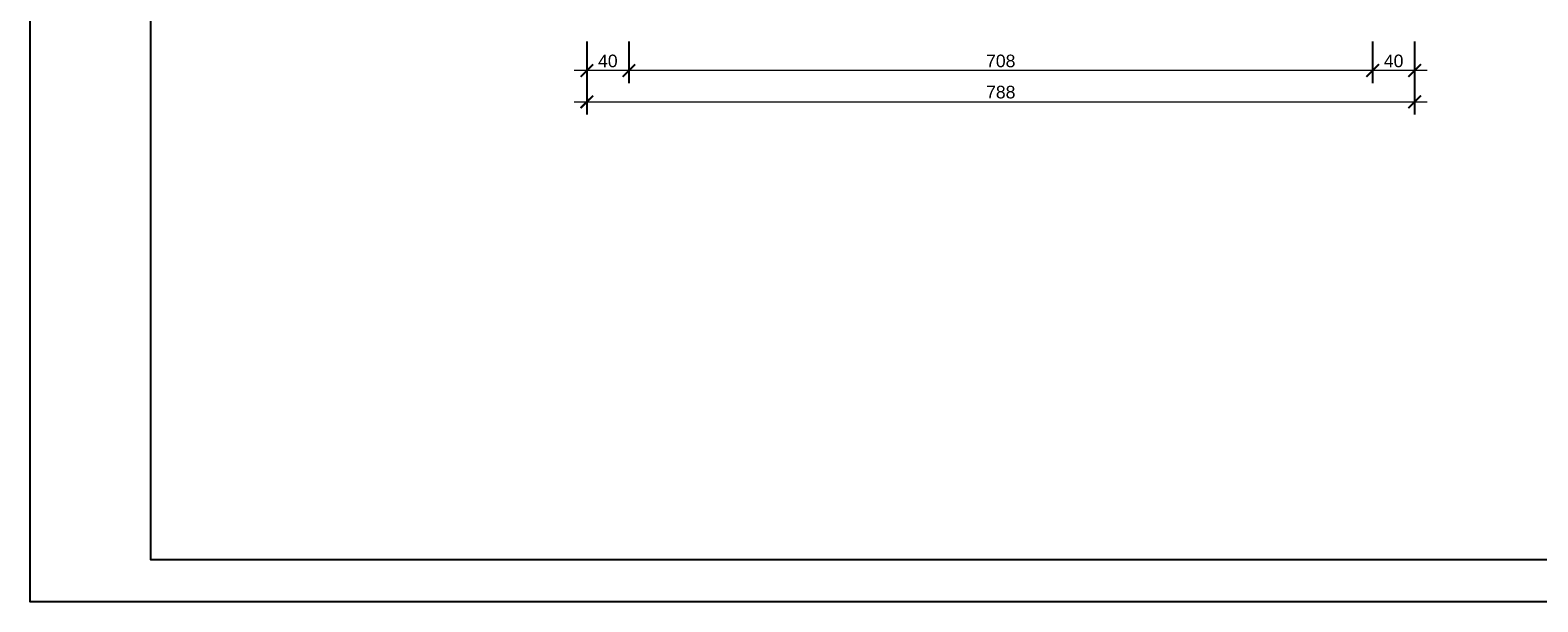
# Model space of a CAD drawing. Header units: millimetres. Extents: x 31910 to 34473, y -8011 to -6526.
# Tile 1 of 4: x 31910 to 33345, y -8011 to -7466. Entities that reach past the tile are written whole.
import ezdxf

# ---------------------------------------------------------------- set-up
doc = ezdxf.new("R2010")
doc.units = ezdxf.units.MM
doc.header["$LTSCALE"] = 100
doc.header["$MEASUREMENT"] = 0
doc.linetypes.add('DASHED', pattern=[0.75, 0.5, -0.25])
for name, color, linetype in [('! wymiarowanie', 1, 'Continuous'), ('Okno', 4, 'Continuous'), ('Warstwa1', 1, 'Continuous'), ('Warstwa4', 4, 'Continuous'), ('WENTYLACJAPRZER', 1, 'DASHED')]:
    doc.layers.add(name, color=color, linetype=linetype)
doc.styles.add('styl1', font='ARIAL.TTF', dxfattribs={"height": 12})
doc.styles.add('styl3', font='txt.shx', dxfattribs={"height": 100})
doc.dimstyles.new('ISO-25$0', dxfattribs={"dimtxt": 10, "dimasz": 10, "dimexe": 5, "dimexo": 12, "dimgap": 2, "dimtad": 1, "dimdec": 0, "dimtxsty": 'Standard', "dimblk": 'ARCHTICK', "dimcen": 2.5, "dimdle": 5, "dimadec": 0, "dimazin": 0, "dimtfac": 1, "dimtdec": 0, "dimtmove": 0, "dimatfit": 3, "dimfxl": 1, "dimlwd": 0, "dimarcsym": 0})

# ---------------------------------------------------------------- blocks, each defined once
blk = doc.blocks.new('_ArchTick')
at = {"layer": 'Warstwa1', "color": 0, "const_width": 0.15}
blk.add_lwpolyline([(-0.5, -0.5), (0.5, 0.5)], dxfattribs=at)
blk = doc.blocks.new('*D56')
at = {"layer": 'Defpoints', "color": 0, "linetype": 'ByBlock'}
for p in [(32479.5, -7472.3), (33187.5, -7472.3), (32479.5, -7504.9)]:
    blk.add_point(p, dxfattribs=at)
at = {"layer": 'WENTYLACJAPRZER', "color": 1, "linetype": 'ByBlock', "lineweight": -2}
for p, q in [((32479.5, -7477.3), (32479.5, -7516.9)), ((33187.5, -7477.3), (33187.5, -7516.9))]:
    blk.add_line(p, q, dxfattribs=at)
at = {"layer": 'WENTYLACJAPRZER', "color": 1, "linetype": 'ByBlock', "lineweight": 0}
blk.add_line((33199.5, -7504.9), (32467.5, -7504.9), dxfattribs=at)
at = {"layer": 'WENTYLACJAPRZER', "color": 1, "linetype": 'ByBlock', "lineweight": 0, "xscale": 12, "yscale": 12, "zscale": 12, "rotation": 180}
blk.add_blockref('_ArchTick', (32479.5, -7504.9), dxfattribs=at)
at = {"layer": 'WENTYLACJAPRZER', "color": 1, "linetype": 'ByBlock', "lineweight": 0, "xscale": 12, "yscale": 12, "zscale": 12}
blk.add_blockref('_ArchTick', (33187.5, -7504.9), dxfattribs=at)
at = {"layer": 'WENTYLACJAPRZER', "color": 4, "linetype": 'ByBlock', "insert": (32833.5, -7495.8), "char_height": 12, "attachment_point": 5, "style": 'styl1'}
blk.add_mtext('708', dxfattribs=at)
blk = doc.blocks.new('*D57')
at = {"layer": 'Defpoints', "color": 0, "linetype": 'ByBlock'}
for p in [(32439.5, -7472.3), (32479.5, -7472.3), (32439.5, -7504.9)]:
    blk.add_point(p, dxfattribs=at)
at = {"layer": 'WENTYLACJAPRZER', "color": 1, "linetype": 'ByBlock', "lineweight": -2}
for p, q in [((32439.5, -7477.3), (32439.5, -7516.9)), ((32479.5, -7477.3), (32479.5, -7516.9))]:
    blk.add_line(p, q, dxfattribs=at)
at = {"layer": 'WENTYLACJAPRZER', "color": 1, "linetype": 'ByBlock', "lineweight": 0}
blk.add_line((32491.5, -7504.9), (32427.5, -7504.9), dxfattribs=at)
at = {"layer": 'WENTYLACJAPRZER', "color": 1, "linetype": 'ByBlock', "lineweight": 0, "xscale": 12, "yscale": 12, "zscale": 12, "rotation": 180}
blk.add_blockref('_ArchTick', (32439.5, -7504.9), dxfattribs=at)
at = {"layer": 'WENTYLACJAPRZER', "color": 1, "linetype": 'ByBlock', "lineweight": 0, "xscale": 12, "yscale": 12, "zscale": 12}
blk.add_blockref('_ArchTick', (32479.5, -7504.9), dxfattribs=at)
at = {"layer": 'WENTYLACJAPRZER', "color": 4, "linetype": 'ByBlock', "insert": (32459.5, -7495.8), "char_height": 12, "attachment_point": 5, "style": 'styl1'}
blk.add_mtext('40', dxfattribs=at)
blk = doc.blocks.new('*D58')
at = {"layer": 'Defpoints', "color": 0, "linetype": 'ByBlock'}
for p in [(32439.5, -7477.3), (33227.5, -7481.3), (33227.5, -7534.7)]:
    blk.add_point(p, dxfattribs=at)
at = {"layer": 'WENTYLACJAPRZER', "color": 1, "linetype": 'ByBlock', "lineweight": -2}
for p, q in [((32439.5, -7482.3), (32439.5, -7546.7)), ((33227.5, -7486.3), (33227.5, -7546.7))]:
    blk.add_line(p, q, dxfattribs=at)
at = {"layer": 'WENTYLACJAPRZER', "color": 1, "linetype": 'ByBlock', "lineweight": 0}
blk.add_line((32427.5, -7534.7), (33239.5, -7534.7), dxfattribs=at)
at = {"layer": 'WENTYLACJAPRZER', "color": 1, "linetype": 'ByBlock', "lineweight": 0, "xscale": 12, "yscale": 12, "zscale": 12, "rotation": 180}
blk.add_blockref('_ArchTick', (32439.5, -7534.7), dxfattribs=at)
at = {"layer": 'WENTYLACJAPRZER', "color": 1, "linetype": 'ByBlock', "lineweight": 0, "xscale": 12, "yscale": 12, "zscale": 12}
blk.add_blockref('_ArchTick', (33227.5, -7534.7), dxfattribs=at)
at = {"layer": 'WENTYLACJAPRZER', "color": 4, "linetype": 'ByBlock', "insert": (32833.5, -7525.5), "char_height": 12, "attachment_point": 5, "style": 'styl1'}
blk.add_mtext('788', dxfattribs=at)
blk = doc.blocks.new('*D59')
at = {"layer": 'Defpoints', "color": 0, "linetype": 'ByBlock'}
for p in [(33187.5, -7472.3), (33227.5, -7472.3), (33187.5, -7504.9)]:
    blk.add_point(p, dxfattribs=at)
at = {"layer": 'WENTYLACJAPRZER', "color": 1, "linetype": 'ByBlock', "lineweight": -2}
for p, q in [((33187.5, -7477.3), (33187.5, -7516.9)), ((33227.5, -7477.3), (33227.5, -7516.9))]:
    blk.add_line(p, q, dxfattribs=at)
at = {"layer": 'WENTYLACJAPRZER', "color": 1, "linetype": 'ByBlock', "lineweight": 0}
blk.add_line((33239.5, -7504.9), (33175.5, -7504.9), dxfattribs=at)
at = {"layer": 'WENTYLACJAPRZER', "color": 1, "linetype": 'ByBlock', "lineweight": 0, "xscale": 12, "yscale": 12, "zscale": 12, "rotation": 180}
blk.add_blockref('_ArchTick', (33187.5, -7504.9), dxfattribs=at)
at = {"layer": 'WENTYLACJAPRZER', "color": 1, "linetype": 'ByBlock', "lineweight": 0, "xscale": 12, "yscale": 12, "zscale": 12}
blk.add_blockref('_ArchTick', (33227.5, -7504.9), dxfattribs=at)
at = {"layer": 'WENTYLACJAPRZER', "color": 4, "linetype": 'ByBlock', "insert": (33207.5, -7495.8), "char_height": 12, "attachment_point": 5, "style": 'styl1'}
blk.add_mtext('40', dxfattribs=at)

msp = doc.modelspace()

# ---------------------------------------------------------------- linework, layer by layer
at = {"layer": '! wymiarowanie', "color": 4}
msp.add_lwpolyline([(32024.6, -6566), (33969.6, -6566), (33969.6, -7971), (32024.6, -7971)], close=True, dxfattribs=at)
msp.add_lwpolyline([(32024.6, -6566), (33969.6, -6566), (33969.6, -7971), (32024.6, -7971)], close=True, dxfattribs=at)
at = {"layer": 'Warstwa4'}
msp.add_lwpolyline([(31909.6, -6526), (34009.6, -6526), (34009.6, -8011), (31909.6, -8011)], close=True, dxfattribs=at)
msp.add_lwpolyline([(31909.6, -6526), (34009.6, -6526), (34009.6, -8011), (31909.6, -8011)], close=True, dxfattribs=at)

# ---------------------------------------------------------------- dimensions: what is measured, and where the dimension line sits
at = {"layer": 'WENTYLACJAPRZER', "linetype": 'ByBlock'}
for base, p1, p2, picture, middle in [((32439.5, -7504.9), (32479.5, -7472.3), (32439.5, -7472.3), '*D57', (32459.5, -7495.8)), ((32479.5, -7504.9), (33187.5, -7472.3), (32479.5, -7472.3), '*D56', (32833.5, -7495.8)), ((33187.5, -7504.9), (33227.5, -7472.3), (33187.5, -7472.3), '*D59', (33207.5, -7495.8))]:
    dim = msp.add_linear_dim(base=base, p1=p1, p2=p2, angle=180, dimstyle='ISO-25$0', override={"dimasz": 12, "dimexe": 12, "dimexo": 5, "dimgap": 3, "dimtxsty": 'styl1', "dimdle": 12, "dimclrd": 1, "dimclre": 1, "dimclrt": 4, "dimldrblk": 'ArchTick'}, dxfattribs=at)
    dim.commit()
    dim.dimension.update_dxf_attribs({"geometry": picture, "text_midpoint": middle})
dim = msp.add_linear_dim(base=(33227.5, -7534.7), p1=(32439.5, -7477.3), p2=(33227.5, -7481.3), dimstyle='ISO-25$0', override={"dimasz": 12, "dimexe": 12, "dimexo": 5, "dimgap": 3, "dimtxsty": 'styl1', "dimdle": 12, "dimclrd": 1, "dimclre": 1, "dimclrt": 4, "dimldrblk": 'ArchTick'}, dxfattribs=at)
dim.commit()
dim.dimension.update_dxf_attribs({"geometry": '*D58', "text_midpoint": (32833.5, -7525.5)})

# ---------------------------------------------------------------- next in the draw order: texts
at = {"layer": 'Okno', "insert": (33035, -7694.3), "char_height": 14.594, "width": 1061.754, "attachment_point": 1, "style": 'styl3', "bg_fill": 2}
msp.add_mtext('\\pxqc;{\\fArial Narrow|b0|i0|c238|p34;\\H0.685218x;          BUDOWA KOMPLEKSU SPORTOWO- REKREACYJNEGO \\P\\H1x;WRAZ Z INFRASTRUKTURĄ TECHNICZNĄ}', dxfattribs=at)

doc.saveas('drawing.dxf')
